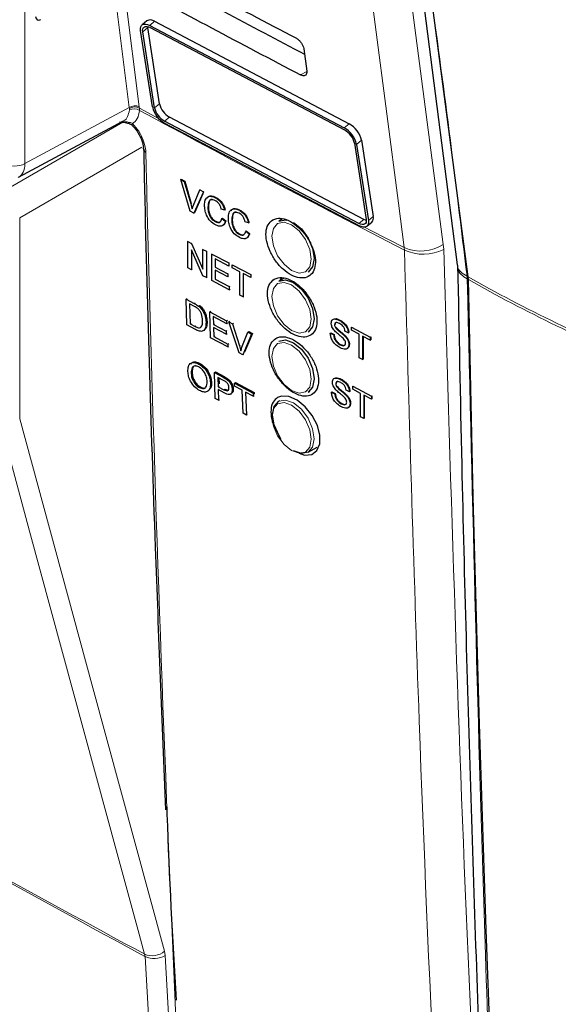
# Paper-space layout 'Blatt4' of a CAD drawing. Header units: millimetres. Extents: x 5 to 418, y 2 to 292.
# Tile 8 of 52: x 96 to 110, y 142 to 169. Entities that reach past the tile are written whole.
import ezdxf

# ---------------------------------------------------------------- set-up
doc = ezdxf.new("R2010")
doc.units = ezdxf.units.MM

psp = doc.layouts.new('Blatt4')

# ---------------------------------------------------------------- linework, layer by layer
at = {"color": 7, "linetype": 'Continuous', "lineweight": 18}
for p, q in [((95.762, 192.375), (95.762, 165.047)), ((98.599, 166.573), (98.163, 170.024)), ((98.44, 170.024), (98.873, 166.595)), ((99.291, 168.916), (99.157, 168.806)), ((99.102, 168.744), (98.968, 168.634)), ((103.427, 167.555), (103.259, 167.461)), ((95.762, 165.047), (98.599, 166.573)), ((98.603, 166.544), (98.599, 166.573)), ((98.604, 166.506), (98.603, 166.544)), ((98.873, 166.595), (98.877, 166.558)), ((98.877, 166.558), (99.4, 166.276)), ((98.877, 166.558), (98.878, 166.494)), ((99.422, 166.673), (99.288, 166.563)), ((99.693, 166.312), (99.559, 166.202)), ((95.196, 164.308), (98.43, 166.174)), ((98.4, 166.188), (98.468, 166.183)), ((104.578, 166.133), (104.444, 166.023)), ((98.946, 165.492), (95.621, 163.573)), ((104.917, 165.682), (104.783, 165.572)), ((100.275, 163.952), (100.288, 163.96)), ((95.621, 163.573), (95.621, 158.11)), ((105.237, 163.611), (105.103, 163.501)), ((104.98, 163.529), (104.846, 163.418)), ((106.079, 162.765), (106.085, 162.699)), ((107.152, 162.718), (107.141, 162.85)), ((107.787, 161.985), (107.788, 161.985)), ((107.793, 161.911), (107.792, 161.912)), ((100.369, 161.249), (100.392, 161.264)), ((100.391, 160.623), (100.413, 160.638)), ((101.595, 160.093), (101.621, 160.111)), ((101.153, 159.241), (101.18, 159.259)), ((101.173, 158.902), (101.2, 158.92)), ((99.029, 143.497), (99.019, 143.556)), ((99.579, 143.52), (99.561, 143.638)), ((99.579, 143.52), (100.359, 129.79))]:
    psp.add_line(p, q, dxfattribs=at)
at = {"color": 7, "linetype": 'Continuous', "lineweight": 25}
for p, q in [((104.752, 183.766), (107.52, 162.298)), ((107.821, 161.968), (106.001, 175.839)), ((99.082, 168.929), (98.949, 168.819)), ((99.291, 168.916), (104.578, 166.133)), ((99.229, 166.594), (98.909, 168.665)), ((99.288, 166.563), (98.968, 168.634)), ((99.102, 168.744), (99.099, 168.773)), ((99.422, 166.673), (99.102, 168.744)), ((99.157, 168.806), (104.444, 166.023)), ((99.166, 168.747), (104.453, 165.963)), ((103.349, 168.168), (103.427, 167.558)), ((104.98, 163.529), (99.693, 166.312)), ((95.588, 164.676), (98.44, 166.21)), ((98.337, 166.185), (98.52, 166.164)), ((104.846, 163.418), (99.559, 166.202)), ((104.855, 163.359), (99.569, 166.143)), ((104.724, 165.603), (105.045, 163.531)), ((104.783, 165.572), (105.103, 163.501)), ((104.917, 165.682), (105.237, 163.611)), ((99.999, 164.613), (100.013, 164.621)), ((100.013, 164.621), (100.112, 164.569)), ((100.261, 163.756), (99.999, 164.613)), ((99.999, 164.613), (100.098, 164.56)), ((100.098, 164.56), (100.112, 164.569)), ((100.098, 164.56), (100.275, 163.952)), ((100.112, 164.569), (100.288, 163.96)), ((100.345, 163.914), (100.522, 164.336)), ((100.621, 164.283), (100.36, 163.703)), ((100.604, 164.224), (100.373, 163.712)), ((100.522, 164.336), (100.534, 164.343)), ((100.522, 164.336), (100.621, 164.283)), ((100.621, 164.283), (100.633, 164.291)), ((100.946, 164.121), (100.956, 164.127)), ((100.739, 163.868), (100.752, 163.876)), ((100.36, 163.703), (100.261, 163.756)), ((100.36, 163.703), (100.373, 163.712)), ((101.196, 163.78), (101.104, 163.806)), ((101.121, 163.554), (101.135, 163.563)), ((101.121, 163.554), (101.213, 163.482)), ((101.135, 163.563), (101.226, 163.491)), ((101.196, 163.78), (101.209, 163.788)), ((101.595, 163.778), (101.604, 163.783)), ((100.939, 163.47), (100.953, 163.479)), ((101.213, 163.482), (101.226, 163.491)), ((101.387, 163.525), (101.401, 163.533)), ((101.845, 163.436), (101.753, 163.463)), ((101.845, 163.436), (101.858, 163.445)), ((102.77, 163.546), (102.665, 163.485)), ((105.064, 163.346), (105.198, 163.456)), ((101.588, 163.127), (101.601, 163.136)), ((101.77, 163.211), (101.783, 163.219)), ((101.77, 163.211), (101.861, 163.139)), ((101.783, 163.219), (101.875, 163.147)), ((101.861, 163.139), (101.875, 163.147)), ((100.197, 162.931), (100.206, 162.937)), ((100.197, 162.213), (100.197, 162.931)), ((100.197, 162.931), (100.294, 162.88)), ((100.294, 162.88), (100.302, 162.885)), ((100.294, 162.88), (100.606, 162.18)), ((100.601, 162), (100.289, 162.7)), ((100.289, 162.7), (100.289, 162.164)), ((100.606, 162.716), (100.612, 162.72)), ((100.606, 162.18), (100.606, 162.716)), ((100.606, 162.716), (100.697, 162.668)), ((100.697, 162.668), (100.703, 162.671)), ((100.697, 162.668), (100.697, 161.949)), ((100.847, 162.589), (100.852, 162.592)), ((100.847, 161.87), (100.847, 162.589)), ((100.847, 162.589), (101.306, 162.347)), ((100.289, 162.164), (100.197, 162.213)), ((101.306, 162.264), (100.939, 162.458)), ((100.939, 162.458), (100.939, 162.236)), ((100.939, 162.236), (100.951, 162.244)), ((100.939, 162.236), (101.281, 162.056)), ((101.306, 162.347), (101.309, 162.349)), ((101.306, 162.347), (101.306, 162.264)), ((101.306, 162.264), (101.311, 162.267)), ((101.398, 162.299), (101.4, 162.3)), ((101.398, 162.216), (101.398, 162.299)), ((101.398, 162.299), (101.906, 162.031)), ((101.606, 162.106), (101.398, 162.216)), ((107.52, 162.298), (107.518, 162.283)), ((100.289, 162.164), (100.315, 162.181)), ((100.697, 161.949), (100.601, 162)), ((100.697, 161.949), (100.721, 161.964)), ((101.281, 161.974), (100.939, 162.154)), ((100.939, 162.154), (100.939, 161.905)), ((101.281, 162.056), (101.291, 162.063)), ((101.281, 162.056), (101.281, 161.974)), ((101.281, 161.974), (101.293, 161.981)), ((101.606, 161.471), (101.606, 162.106)), ((101.906, 161.948), (101.698, 162.058)), ((101.698, 162.058), (101.698, 161.422)), ((101.906, 162.031), (101.907, 162.032)), ((101.906, 162.031), (101.906, 161.948)), ((101.906, 161.948), (101.909, 161.95)), ((107.821, 161.968), (107.821, 161.968)), ((107.826, 161.894), (107.821, 161.968)), ((101.322, 161.62), (100.847, 161.87)), ((100.939, 161.905), (100.959, 161.918)), ((100.939, 161.905), (101.322, 161.703)), ((101.322, 161.703), (101.341, 161.715)), ((101.322, 161.703), (101.322, 161.62)), ((102.81, 161.936), (102.665, 161.852)), ((107.826, 161.894), (107.826, 161.894)), ((101.322, 161.62), (101.343, 161.633)), ((101.698, 161.422), (101.606, 161.471)), ((101.698, 161.422), (101.717, 161.435)), ((100.149, 161.367), (100.172, 161.382)), ((100.17, 160.662), (100.149, 161.367)), ((100.149, 161.367), (100.369, 161.249)), ((100.373, 161.167), (100.242, 161.237)), ((100.242, 161.237), (100.258, 160.695)), ((100.483, 161.177), (100.507, 161.193)), ((100.579, 161.077), (100.602, 161.092)), ((100.793, 161.021), (100.818, 161.037)), ((100.814, 160.316), (100.793, 161.021)), ((100.793, 161.021), (101.248, 160.777)), ((101.25, 160.695), (100.887, 160.891)), ((100.887, 160.891), (100.893, 160.674)), ((100.4, 160.538), (100.17, 160.662)), ((100.258, 160.695), (100.28, 160.709)), ((100.258, 160.695), (100.391, 160.623)), ((100.688, 160.734), (100.711, 160.75)), ((100.893, 160.674), (100.917, 160.69)), ((100.893, 160.674), (101.232, 160.492)), ((101.248, 160.777), (101.274, 160.794)), ((101.248, 160.777), (101.25, 160.695)), ((101.25, 160.695), (101.276, 160.713)), ((101.306, 160.745), (101.333, 160.763)), ((101.587, 159.901), (101.306, 160.745)), ((101.306, 160.745), (101.405, 160.692)), ((101.405, 160.692), (101.432, 160.71)), ((101.405, 160.692), (101.595, 160.093)), ((104.184, 160.667), (104.192, 160.672)), ((104.318, 160.786), (104.322, 160.789)), ((104.649, 160.601), (104.657, 160.606)), ((101.234, 160.41), (100.895, 160.592)), ((100.895, 160.592), (100.902, 160.348)), ((100.902, 160.348), (100.926, 160.364)), ((100.902, 160.348), (101.282, 160.144)), ((101.232, 160.492), (101.257, 160.508)), ((101.232, 160.492), (101.234, 160.41)), ((101.234, 160.41), (101.259, 160.427)), ((101.665, 160.055), (101.826, 160.466)), ((101.924, 160.413), (101.685, 159.848)), ((101.952, 160.431), (101.736, 159.923)), ((101.826, 160.466), (101.853, 160.484)), ((101.826, 160.466), (101.924, 160.413)), ((101.853, 160.484), (101.952, 160.431)), ((101.924, 160.413), (101.952, 160.431)), ((104.068, 160.44), (104.082, 160.448)), ((104.068, 160.44), (104.16, 160.391)), ((104.082, 160.448), (104.173, 160.4)), ((104.16, 160.391), (104.173, 160.4)), ((104.208, 160.591), (104.217, 160.597)), ((104.462, 160.359), (104.476, 160.368)), ((104.558, 160.447), (104.467, 160.495)), ((104.558, 160.447), (104.57, 160.454)), ((104.649, 160.518), (104.649, 160.601)), ((104.649, 160.601), (105.155, 160.332)), ((104.857, 160.407), (104.649, 160.518)), ((104.857, 159.772), (104.857, 160.407)), ((105.155, 160.249), (104.948, 160.359)), ((104.948, 160.359), (104.948, 159.723)), ((104.962, 160.352), (104.962, 159.732)), ((105.155, 160.332), (105.169, 160.34)), ((105.164, 160.343), (105.169, 160.34)), ((105.169, 160.34), (105.169, 160.257)), ((101.285, 160.063), (100.814, 160.316)), ((101.282, 160.144), (101.307, 160.161)), ((101.282, 160.144), (101.285, 160.063)), ((101.285, 160.063), (101.309, 160.079)), ((104.335, 160.123), (104.349, 160.131)), ((104.575, 160.126), (104.588, 160.134)), ((105.155, 160.332), (105.155, 160.249)), ((105.155, 160.249), (105.169, 160.257)), ((101.685, 159.848), (101.587, 159.901)), ((101.685, 159.848), (101.712, 159.865)), ((100.491, 159.6), (100.518, 159.618)), ((104.948, 159.723), (104.857, 159.772)), ((104.948, 159.723), (104.962, 159.732)), ((100.286, 159.343), (100.313, 159.362)), ((100.915, 159.367), (100.942, 159.385)), ((100.937, 158.663), (100.915, 159.367)), ((100.915, 159.367), (101.153, 159.241)), ((100.942, 159.385), (101.18, 159.259)), ((100.81, 159.075), (100.837, 159.094)), ((101.163, 159.155), (101.009, 159.237)), ((101.009, 159.237), (101.017, 158.984)), ((101.017, 158.984), (101.044, 159.003)), ((101.037, 159.222), (101.042, 159.065)), ((101.249, 159.183), (101.276, 159.201)), ((101.463, 159.076), (101.49, 159.094)), ((101.466, 158.995), (101.463, 159.076)), ((101.463, 159.076), (101.97, 158.808)), ((101.49, 159.094), (101.997, 158.826)), ((104.217, 159.062), (104.224, 159.066)), ((104.35, 159.181), (104.354, 159.183)), ((104.681, 158.995), (104.689, 159)), ((100.511, 158.96), (100.538, 158.978)), ((101.017, 158.984), (101.173, 158.902)), ((101.178, 158.819), (101.019, 158.903)), ((101.019, 158.903), (101.029, 158.615)), ((101.353, 158.782), (101.383, 158.801)), ((101.403, 158.909), (101.43, 158.927)), ((101.674, 158.885), (101.466, 158.995)), ((101.694, 158.262), (101.674, 158.885)), ((101.973, 158.726), (101.765, 158.836)), ((101.765, 158.836), (101.785, 158.214)), ((101.97, 158.808), (101.997, 158.826)), ((101.97, 158.808), (101.973, 158.726)), ((101.973, 158.726), (102, 158.745)), ((101.997, 158.826), (101.999, 158.783)), ((103.465, 158.833), (103.51, 158.859)), ((104.101, 158.835), (104.114, 158.843)), ((104.101, 158.835), (104.192, 158.786)), ((104.114, 158.843), (104.205, 158.795)), ((104.192, 158.786), (104.205, 158.795)), ((104.24, 158.986), (104.249, 158.992)), ((104.494, 158.754), (104.508, 158.762)), ((104.59, 158.841), (104.499, 158.89)), ((104.59, 158.841), (104.602, 158.849)), ((104.681, 158.912), (104.681, 158.995)), ((104.681, 158.995), (105.187, 158.726)), ((104.889, 158.802), (104.681, 158.912)), ((104.889, 158.166), (104.889, 158.802)), ((105.187, 158.643), (104.98, 158.754)), ((104.98, 158.754), (104.98, 158.118)), ((104.993, 158.746), (104.993, 158.126)), ((105.187, 158.726), (105.201, 158.735)), ((105.195, 158.737), (105.201, 158.735)), ((105.201, 158.735), (105.201, 158.652)), ((101.029, 158.615), (100.937, 158.663)), ((101.029, 158.615), (101.054, 158.632)), ((102.692, 158.601), (102.665, 158.586)), ((104.368, 158.517), (104.381, 158.526)), ((104.607, 158.521), (104.62, 158.529)), ((105.187, 158.726), (105.187, 158.643)), ((105.187, 158.643), (105.201, 158.652)), ((101.785, 158.214), (101.694, 158.262)), ((101.785, 158.214), (101.81, 158.23)), ((104.98, 158.118), (104.889, 158.166)), ((104.98, 158.118), (104.993, 158.126)), ((103.465, 157.2), (103.714, 157.344))]:
    psp.add_line(p, q, dxfattribs=at)
at = {"color": 7, "linetype": 'Continuous', "lineweight": 18, "flags": 128}
for points in [[(104.31, 184.491), (105.726, 173.667), (107.141, 162.85)], [(106.079, 162.765), (105.92, 163.977), (105.286, 168.827), (103.247, 184.406)], [(98.687, 166.084), (98.684, 166.087), (98.681, 166.099), (98.684, 166.115), (98.693, 166.135)], [(103.015, 163.382), (102.81, 163.453), (102.636, 163.42), (102.52, 163.286), (102.479, 163.073), (102.52, 162.812), (102.636, 162.544), (102.81, 162.31), (103.015, 162.144), (103.22, 162.073), (103.394, 162.107), (103.51, 162.241), (103.551, 162.454), (103.51, 162.714), (103.394, 162.982), (103.22, 163.217), (103.015, 163.382)], [(104.999, 163.322), (105.17, 163.234), (106.079, 162.765)], [(103.015, 161.749), (102.81, 161.82), (102.636, 161.787), (102.52, 161.653), (102.479, 161.44), (102.52, 161.179), (102.636, 160.911), (102.81, 160.677), (103.015, 160.511), (103.22, 160.44), (103.394, 160.474), (103.51, 160.608), (103.551, 160.821), (103.51, 161.081), (103.394, 161.349), (103.22, 161.584), (103.015, 161.749)], [(103.015, 160.116), (102.81, 160.187), (102.636, 160.154), (102.52, 160.02), (102.479, 159.807), (102.52, 159.546), (102.636, 159.278), (102.81, 159.044), (103.015, 158.878), (103.22, 158.807), (103.394, 158.841), (103.51, 158.975), (103.551, 159.188), (103.51, 159.448), (103.394, 159.716), (103.22, 159.951), (103.015, 160.116)], [(103.015, 157.245), (103.22, 157.174), (103.394, 157.208), (103.51, 157.341), (103.551, 157.555), (103.51, 157.815), (103.394, 158.083), (103.22, 158.317), (103.015, 158.483), (102.81, 158.554), (102.636, 158.52), (102.52, 158.387), (102.479, 158.173), (102.52, 157.913), (102.636, 157.645), (102.81, 157.411), (103.015, 157.245)], [(102.665, 158.586), (102.848, 158.621), (103.065, 158.546), (103.281, 158.371), (103.465, 158.124), (103.587, 157.841), (103.63, 157.566), (103.587, 157.341), (103.465, 157.2), (103.465, 157.2)], [(99.019, 143.556), (98.87, 144.104), (98.274, 146.295), (95.887, 155.06), (95.079, 158.029)], [(95.621, 158.11), (97.586, 150.893), (99.561, 143.638)], [(99.809, 129.767), (99.773, 130.399), (99.629, 132.927), (99.029, 143.497)]]:
    psp.add_lwpolyline(points, dxfattribs=at)
at = {"color": 7, "linetype": 'Continuous', "lineweight": 25, "flags": 128}
for points in [[(98.909, 168.665), (98.906, 168.72), (98.914, 168.766), (98.933, 168.803), (98.963, 168.829), (99.001, 168.842), (99.048, 168.843), (99.101, 168.831), (99.157, 168.806)], [(98.968, 168.634), (98.965, 168.678), (98.972, 168.715), (98.987, 168.745), (99.011, 168.765), (99.042, 168.776), (99.079, 168.776), (99.121, 168.767), (99.166, 168.747)], [(102.665, 163.485), (102.848, 163.521), (102.889, 163.514)], [(103.065, 163.445), (103.281, 163.271), (103.465, 163.023), (103.587, 162.74), (103.63, 162.466), (103.587, 162.24), (103.465, 162.099), (103.465, 162.099)], [(105.045, 163.531), (105.047, 163.488), (105.041, 163.45), (105.025, 163.421), (105.002, 163.4), (104.971, 163.39), (104.933, 163.389), (104.891, 163.399), (104.846, 163.418)], [(105.103, 163.501), (105.107, 163.446), (105.098, 163.399), (105.079, 163.362), (105.05, 163.337), (105.011, 163.323), (104.964, 163.323), (104.912, 163.335), (104.855, 163.359)], [(105.047, 163.503), (105.025, 163.509), (104.98, 163.529)], [(102.74, 161.952), (102.726, 161.924), (102.708, 161.877)], [(102.665, 161.852), (102.848, 161.887), (103.065, 161.812)], [(103.065, 161.812), (103.281, 161.638), (103.465, 161.39), (103.587, 161.107), (103.63, 160.832), (103.587, 160.607), (103.465, 160.466), (103.465, 160.466)], [(109.697, 115.14), (109.359, 120.919), (109.051, 126.716), (108.773, 132.533), (108.524, 138.368), (108.305, 144.222), (108.116, 150.095), (107.956, 155.985), (107.826, 161.894)], [(102.665, 160.219), (102.848, 160.254), (103.065, 160.179)], [(103.065, 160.179), (103.281, 160.004), (103.465, 159.757), (103.587, 159.474), (103.63, 159.199), (103.587, 158.974), (103.465, 158.833), (103.465, 158.833)], [(102.736, 157.551), (102.665, 157.662), (102.542, 157.945), (102.499, 158.219), (102.542, 158.445), (102.665, 158.586), (102.665, 158.586)], [(103.221, 157.176), (103.37, 157.126), (103.562, 157.142), (103.706, 157.247), (103.783, 157.429), (103.787, 157.666), (103.716, 157.933), (103.578, 158.2), (103.389, 158.436), (103.169, 158.615), (102.945, 158.717), (102.741, 158.729), (102.635, 158.69), (102.635, 158.69)], [(103.465, 157.2), (103.281, 157.164), (103.065, 157.24)]]:
    psp.add_lwpolyline(points, dxfattribs=at)
at = {"color": 7, "linetype": 'Continuous', "lineweight": 25}
for centre, radius, start, end in [((99.177, 168.762), 0.192, 53.5582, 119.3318), ((99.905, 166.75), 0.694, 193.001, 240.9848), ((99.829, 166.688), 0.555, 193.002, 240.9844), ((99.962, 166.798), 0.555, 192.9999, 240.9864), ((104.107, 165.416), 0.694, 13.001, 60.9849), ((104.184, 165.478), 0.555, 12.9999, 60.9851), ((104.241, 165.526), 0.694, 13.0001, 60.9847), ((99.088, 165.457), 0.102, 183.726, 247.9794), ((105.085, 163.567), 0.158, 315.3545, 15.8843)]:
    psp.add_arc(centre, radius, start, end, dxfattribs=at)
at = {"color": 7, "linetype": 'Continuous', "lineweight": 18}
for centre, radius, start, end in [((98.756, 166.341), 0.279, 65.1117, 124.1361), ((98.752, 166.318), 0.271, 62.5825, 123.404), ((98.73, 166.258), 0.279, 57.9394, 117.0031), ((288.642, 518.045), 399.497, 241.64024, 242.8084), ((95.485, 165.598), 0.616, 242.6564, 296.7665), ((106.531, 163.799), 1.128, 246.4013, 302.7847), ((106.598, 163.807), 1.222, 245.1511, 296.9434), ((107.085, 161.897), 0.707, 1.1427, 7.0992), ((107.088, 161.9), 0.705, 0.9453, 6.9064), ((257.28, 438.139), 334.403, 238.25158, 241.75379), ((257.282, 438.069), 334.391, 238.25139, 241.75399), ((99.225, 144.026), 0.513, 246.33, 310.8193), ((99.283, 144.028), 0.589, 244.5165, 300.2404)]:
    psp.add_arc(centre, radius, start, end, dxfattribs=at)
at = {"color": 7, "linetype": 'Continuous', "lineweight": 25}
for centre, major_axis, ratio, start_param, end_param in [((370.155, 344.44), (397.9, 6.123), 0.587275, 3.951271, 3.967733), ((368.845, 331.31), (395.068, -5.869), 0.567125, 3.968913, 3.983955), ((368.844, 331.309), (395.875, -5.881), 0.567125, 3.968911, 3.985449), ((96.199, 169.132), (0.103, 0.172), 0.587369, 2.36515, 3.918493)]:
    psp.add_ellipse(centre, major_axis=major_axis, ratio=ratio, start_param=start_param, end_param=end_param, dxfattribs=at)
at = {"color": 7, "linetype": 'Continuous', "lineweight": 18}
psp.add_ellipse((95.202, 165.377), major_axis=(-0.389, 0.699), ratio=0.577293, start_param=3.119125, end_param=3.935643, dxfattribs=at)
for points, knots in [([(106.001, 175.839), (106.001, 175.839), (106.092, 175.469), (106.234, 173.378), (106.954, 168.856), (107.468, 164.615), (107.787, 161.985)], [0, 0, 0, 0, 0.000001, 0.086699, 0.43349, 1, 1, 1, 1]), ([(98.439, 166.212), (98.442, 166.213), (98.497, 166.226), (98.567, 166.321), (98.591, 166.445), (98.604, 166.506)], [0, 0, 0, 0, 0.025041, 0.512476, 1, 1, 1, 1]), ([(98.878, 166.494), (98.864, 166.413), (98.837, 166.257), (98.739, 166.175), (98.693, 166.135)], [0, 0, 0, 0, 0.5189654, 1, 1, 1, 1]), ([(98.468, 166.183), (98.516, 166.182), (98.593, 166.182), (98.665, 166.148), (98.693, 166.135)], [0, 0, 0, 0, 0.616267, 1, 1, 1, 1]), ([(98.693, 166.135), (98.751, 166.068), (98.867, 165.933), (98.989, 165.689), (99.042, 165.494), (99.048, 165.392), (99.05, 165.363)], [0, 0, 0, 0, 0.294691, 0.58934, 0.884172, 1, 1, 1, 1]), ([(99.05, 165.363), (99.053, 165.256), (99.066, 164.719), (99.123, 162.468), (99.377, 153.479), (99.825, 141.942), (100.357, 132.206), (100.521, 129.205)], [0, 0, 0, 0, 0.008809, 0.044043, 0.184982, 0.748766, 1, 1, 1, 1]), ([(107.835, 123.193), (107.808, 123.613), (107.675, 125.717), (107.147, 134.57), (106.531, 147.286), (106.208, 158.423), (106.085, 162.699)], [0, 0, 0, 0, 0.0322876, 0.1614382, 0.6780666, 1, 1, 1, 1]), ([(107.152, 162.718), (107.351, 156.087), (107.75, 142.821), (108.517, 129.766), (108.901, 123.238)], [0, 0, 0, 0, 0.4999, 1, 1, 1, 1]), ([(107.529, 162.299), (107.528, 162.284), (107.525, 162.216), (107.606, 162.1), (107.727, 162.023), (107.787, 161.985)], [0, 0, 0, 0, 0.123584, 0.561996, 1, 1, 1, 1]), ([(107.792, 161.912), (107.732, 161.95), (107.61, 162.028), (107.525, 162.166), (107.53, 162.256), (107.532, 162.287)], [0, 0, 0, 0, 0.396482, 0.793332, 1, 1, 1, 1]), ([(107.788, 161.985), (107.799, 161.979), (107.81, 161.974), (107.821, 161.968), (107.821, 161.968)], [0, 0, 0, 0, 0.9994626, 1, 1, 1, 1]), ([(107.821, 161.968), (107.821, 161.968), (109.348, 161.086), (113.336, 159.304), (118.98, 156.115), (125.029, 152.586), (128.809, 150.097), (130.699, 148.853)], [0, 0, 0, 0, 0.000001, 0.200768, 0.467178, 0.733586, 1, 1, 1, 1]), ([(107.793, 161.911), (107.937, 155.774), (108.167, 146.017), (108.692, 132.774), (109.054, 125.659), (109.235, 122.101)], [0, 0, 0, 0, 0.458837, 0.729403, 1, 1, 1, 1]), ([(107.826, 161.894), (107.826, 161.894), (107.816, 161.9), (107.804, 161.906), (107.793, 161.911)], [0, 0, 0, 0, 0.000532, 1, 1, 1, 1]), ([(130.704, 148.779), (128.814, 150.024), (125.035, 152.513), (118.986, 156.042), (113.341, 159.23), (109.353, 161.013), (107.826, 161.894), (107.826, 161.894)], [0, 0, 0, 0, 0.266419, 0.532832, 0.799248, 0.999999, 1, 1, 1, 1])]:
    psp.add_open_spline(points, degree=3, knots=knots, dxfattribs=at)
at = {"color": 7, "linetype": 'Continuous', "lineweight": 25}
for points, knots in [([(103.134, 168.463), (103.145, 168.457), (103.177, 168.439), (103.23, 168.394), (103.286, 168.326), (103.328, 168.251), (103.345, 168.198), (103.349, 168.172), (103.349, 168.168)], [0, 0, 0, 0, 0.10467, 0.317023, 0.530744, 0.746575, 0.963907, 1, 1, 1, 1]), ([(103.427, 167.558), (103.427, 167.547), (103.43, 167.515), (103.418, 167.471), (103.383, 167.44), (103.332, 167.434), (103.287, 167.447), (103.262, 167.459), (103.259, 167.461)], [0, 0, 0, 0, 0.108649, 0.32539, 0.54071, 0.753918, 0.965689, 1, 1, 1, 1]), ([(98.487, 166.164), (98.533, 166.157), (98.606, 166.145), (98.675, 166.099), (98.695, 166.074), (98.7, 166.067)], [0, 0, 0, 0, 0.543691, 0.884885, 1, 1, 1, 1]), ([(98.685, 166.083), (98.694, 166.074), (98.753, 166.018), (98.852, 165.878), (98.947, 165.679), (98.988, 165.521), (98.983, 165.463), (98.982, 165.452)], [0, 0, 0, 0, 0.050198, 0.3387465, 0.6351834, 0.9275895, 1, 1, 1, 1]), ([(98.993, 165.451), (98.998, 165.194), (99.073, 161.565), (99.261, 155.568), (99.488, 149.858), (99.583, 147.479)], [0, 0, 0, 0, 0.042529, 0.601197, 1, 1, 1, 1]), ([(100.647, 163.916), (100.651, 163.966), (100.658, 164.066), (100.73, 164.154), (100.836, 164.168), (100.909, 164.137), (100.946, 164.121)], [0, 0, 0, 0, 0.280492, 0.55957, 0.779615, 1, 1, 1, 1]), ([(100.721, 164.111), (100.732, 164.128), (100.76, 164.171), (100.851, 164.175), (100.923, 164.145), (100.959, 164.129)], [0, 0, 0, 0, 0.235895, 0.617654, 1, 1, 1, 1]), ([(100.946, 164.121), (100.978, 164.101), (101.041, 164.063), (101.119, 163.969), (101.171, 163.871), (101.188, 163.81), (101.196, 163.78)], [0, 0, 0, 0, 0.280081, 0.559449, 0.779549, 1, 1, 1, 1]), ([(100.959, 164.129), (100.991, 164.11), (101.055, 164.071), (101.133, 163.978), (101.185, 163.88), (101.201, 163.819), (101.209, 163.788)], [0, 0, 0, 0, 0.280081, 0.559449, 0.779549, 1, 1, 1, 1]), ([(100.275, 163.952), (100.282, 163.927), (100.295, 163.882), (100.306, 163.837), (100.31, 163.817)], [0, 0, 0, 0, 0.559998, 1, 1, 1, 1]), ([(100.31, 163.817), (100.316, 163.836), (100.327, 163.869), (100.34, 163.901), (100.345, 163.914)], [0, 0, 0, 0, 0.5599724, 1, 1, 1, 1]), ([(100.948, 163.383), (100.899, 163.413), (100.802, 163.472), (100.7, 163.635), (100.655, 163.787), (100.65, 163.873), (100.647, 163.916)], [0, 0, 0, 0, 0.279955, 0.558088, 0.778912, 1, 1, 1, 1]), ([(100.942, 164.04), (100.919, 164.051), (100.873, 164.071), (100.812, 164.065), (100.749, 164.01), (100.743, 163.927), (100.739, 163.868)], [0, 0, 0, 0, 0.187223, 0.373906, 0.560736, 1, 1, 1, 1]), ([(100.739, 163.868), (100.74, 163.828), (100.744, 163.75), (100.782, 163.626), (100.857, 163.524), (100.912, 163.488), (100.939, 163.47)], [0, 0, 0, 0, 0.281245, 0.560716, 0.780138, 1, 1, 1, 1]), ([(100.857, 164.071), (100.847, 164.071), (100.817, 164.071), (100.763, 164.016), (100.757, 163.934), (100.752, 163.876)], [0, 0, 0, 0, 0.128288, 0.388412, 1, 1, 1, 1]), ([(100.752, 163.876), (100.754, 163.837), (100.758, 163.758), (100.795, 163.635), (100.871, 163.533), (100.925, 163.497), (100.953, 163.479)], [0, 0, 0, 0, 0.281245, 0.560716, 0.780138, 1, 1, 1, 1]), ([(101.104, 163.806), (101.097, 163.833), (101.083, 163.885), (101.043, 163.957), (100.992, 164.01), (100.958, 164.03), (100.942, 164.04)], [0, 0, 0, 0, 0.280553, 0.559739, 0.779654, 1, 1, 1, 1]), ([(101.296, 163.573), (101.299, 163.623), (101.306, 163.722), (101.378, 163.811), (101.485, 163.825), (101.558, 163.793), (101.595, 163.778)], [0, 0, 0, 0, 0.280492, 0.55957, 0.779616, 1, 1, 1, 1]), ([(101.369, 163.768), (101.38, 163.784), (101.409, 163.828), (101.499, 163.831), (101.572, 163.801), (101.608, 163.786)], [0, 0, 0, 0, 0.2358957, 0.6176532, 1, 1, 1, 1]), ([(100.939, 163.47), (100.964, 163.46), (101.014, 163.439), (101.09, 163.46), (101.109, 163.518), (101.121, 163.554)], [0, 0, 0, 0, 0.280711, 0.560905, 1, 1, 1, 1]), ([(101.596, 163.04), (101.548, 163.069), (101.451, 163.128), (101.348, 163.292), (101.304, 163.444), (101.298, 163.53), (101.296, 163.573)], [0, 0, 0, 0, 0.2799553, 0.5580877, 0.7789117, 1, 1, 1, 1]), ([(101.59, 163.697), (101.567, 163.707), (101.521, 163.728), (101.46, 163.722), (101.397, 163.667), (101.391, 163.583), (101.387, 163.525)], [0, 0, 0, 0, 0.187224, 0.373906, 0.560736, 1, 1, 1, 1]), ([(101.506, 163.728), (101.496, 163.728), (101.465, 163.727), (101.412, 163.673), (101.405, 163.591), (101.401, 163.533)], [0, 0, 0, 0, 0.128287, 0.388412, 1, 1, 1, 1]), ([(101.753, 163.463), (101.746, 163.489), (101.732, 163.541), (101.691, 163.614), (101.641, 163.667), (101.607, 163.687), (101.59, 163.697)], [0, 0, 0, 0, 0.2805534, 0.5597384, 0.7796541, 1, 1, 1, 1]), ([(101.595, 163.778), (101.626, 163.758), (101.69, 163.719), (101.768, 163.626), (101.82, 163.528), (101.836, 163.467), (101.845, 163.436)], [0, 0, 0, 0, 0.280081, 0.559449, 0.779549, 1, 1, 1, 1]), ([(101.608, 163.786), (101.64, 163.767), (101.703, 163.728), (101.781, 163.635), (101.833, 163.536), (101.85, 163.475), (101.858, 163.445)], [0, 0, 0, 0, 0.280081, 0.559449, 0.779549, 1, 1, 1, 1]), ([(102.503, 163.517), (102.456, 163.479), (102.363, 163.402), (102.309, 163.191), (102.327, 162.937), (102.421, 162.659), (102.578, 162.392), (102.783, 162.165), (103.011, 162.005), (103.237, 161.928), (103.436, 161.945), (103.583, 162.052), (103.664, 162.238), (103.669, 162.481), (103.598, 162.755), (103.458, 163.028), (103.266, 163.27), (103.042, 163.454), (102.813, 163.558), (102.628, 163.572), (102.538, 163.532), (102.503, 163.517)], [0, 0, 0, 0, 0.0535723, 0.1071443, 0.1607313, 0.2143785, 0.2681024, 0.3218879, 0.3756949, 0.4294731, 0.4831833, 0.5368141, 0.590389, 0.6439578, 0.6975745, 0.751273, 0.8050494, 0.8588637, 0.9126586, 0.9663868, 1, 1, 1, 1]), ([(101.213, 163.482), (101.202, 163.451), (101.18, 163.389), (101.112, 163.345), (101.03, 163.346), (100.975, 163.37), (100.948, 163.383)], [0, 0, 0, 0, 0.280256, 0.559546, 0.779589, 1, 1, 1, 1]), ([(100.953, 163.479), (100.978, 163.467), (101.021, 163.448), (101.053, 163.461), (101.065, 163.466)], [0, 0, 0, 0, 0.604662, 1, 1, 1, 1]), ([(101.226, 163.491), (101.215, 163.46), (101.193, 163.4), (101.147, 163.358), (101.114, 163.359), (101.114, 163.359)], [0, 0, 0, 0, 0.4942791, 0.9868548, 1, 1, 1, 1]), ([(101.387, 163.525), (101.389, 163.485), (101.393, 163.406), (101.43, 163.283), (101.506, 163.181), (101.56, 163.145), (101.588, 163.127)], [0, 0, 0, 0, 0.281245, 0.5607159, 0.780138, 1, 1, 1, 1]), ([(101.401, 163.533), (101.403, 163.494), (101.406, 163.415), (101.444, 163.291), (101.519, 163.19), (101.574, 163.154), (101.601, 163.136)], [0, 0, 0, 0, 0.281245, 0.560716, 0.780138, 1, 1, 1, 1]), ([(101.588, 163.127), (101.613, 163.117), (101.663, 163.096), (101.738, 163.116), (101.758, 163.175), (101.77, 163.211)], [0, 0, 0, 0, 0.280711, 0.560905, 1, 1, 1, 1]), ([(101.861, 163.139), (101.851, 163.108), (101.829, 163.046), (101.761, 163.002), (101.678, 163.002), (101.624, 163.027), (101.596, 163.04)], [0, 0, 0, 0, 0.280256, 0.559546, 0.779589, 1, 1, 1, 1]), ([(101.601, 163.136), (101.627, 163.124), (101.669, 163.104), (101.701, 163.118), (101.714, 163.123)], [0, 0, 0, 0, 0.604662, 1, 1, 1, 1]), ([(101.875, 163.147), (101.864, 163.117), (101.841, 163.057), (101.795, 163.015), (101.763, 163.016), (101.762, 163.016)], [0, 0, 0, 0, 0.494279, 0.986854, 1, 1, 1, 1]), ([(107.532, 162.287), (107.567, 160.48), (107.663, 155.542), (107.883, 147.547), (108.218, 138.158), (108.577, 129.802), (108.861, 124.532), (108.973, 122.449)], [0, 0, 0, 0, 0.134658, 0.368046, 0.598741, 0.841395, 1, 1, 1, 1]), ([(102.544, 161.907), (102.498, 161.869), (102.405, 161.792), (102.351, 161.581), (102.37, 161.327), (102.464, 161.05), (102.622, 160.784), (102.827, 160.557), (103.055, 160.397), (103.281, 160.321), (103.478, 160.338), (103.626, 160.445), (103.706, 160.631), (103.711, 160.874), (103.639, 161.147), (103.499, 161.419), (103.306, 161.661), (103.082, 161.845), (102.854, 161.947), (102.669, 161.962), (102.579, 161.922), (102.544, 161.907)], [0, 0, 0, 0, 0.0535691, 0.1071378, 0.1607248, 0.2143765, 0.2681074, 0.3218995, 0.3757097, 0.4294864, 0.483191, 0.5368144, 0.5903836, 0.6439506, 0.6975706, 0.7512757, 0.8050595, 0.8588784, 0.912673, 0.9663964, 1, 1, 1, 1]), ([(100.369, 161.249), (100.391, 161.237), (100.429, 161.216), (100.467, 161.189), (100.483, 161.177)], [0, 0, 0, 0, 0.5601734, 1, 1, 1, 1]), ([(100.48, 161.095), (100.46, 161.111), (100.425, 161.139), (100.389, 161.158), (100.373, 161.167)], [0, 0, 0, 0, 0.559254, 1, 1, 1, 1]), ([(100.483, 161.177), (100.503, 161.161), (100.537, 161.132), (100.566, 161.094), (100.579, 161.077)], [0, 0, 0, 0, 0.559845, 1, 1, 1, 1]), ([(100.511, 161.195), (100.53, 161.179), (100.564, 161.15), (100.593, 161.112), (100.606, 161.095)], [0, 0, 0, 0, 0.559848, 1, 1, 1, 1]), ([(100.597, 160.785), (100.592, 160.842), (100.586, 160.922), (100.532, 161.034), (100.497, 161.075), (100.48, 161.095)], [0, 0, 0, 0, 0.559149, 0.78004, 1, 1, 1, 1]), ([(100.579, 161.077), (100.598, 161.045), (100.637, 160.982), (100.677, 160.861), (100.684, 160.782), (100.688, 160.734)], [0, 0, 0, 0, 0.279769, 0.559929, 1, 1, 1, 1]), ([(100.606, 161.095), (100.625, 161.063), (100.665, 161), (100.704, 160.879), (100.711, 160.8), (100.715, 160.752)], [0, 0, 0, 0, 0.279769, 0.559929, 1, 1, 1, 1]), ([(100.391, 160.623), (100.422, 160.606), (100.478, 160.577), (100.522, 160.587), (100.542, 160.591)], [0, 0, 0, 0, 0.561861, 1, 1, 1, 1]), ([(100.688, 160.734), (100.686, 160.685), (100.683, 160.585), (100.621, 160.488), (100.512, 160.483), (100.438, 160.52), (100.4, 160.538)], [0, 0, 0, 0, 0.28084, 0.559952, 0.779068, 1, 1, 1, 1]), ([(100.542, 160.591), (100.562, 160.619), (100.599, 160.668), (100.597, 160.749), (100.597, 160.785)], [0, 0, 0, 0, 0.557453, 1, 1, 1, 1]), ([(100.715, 160.752), (100.716, 160.7), (100.716, 160.619), (100.677, 160.575), (100.663, 160.559)], [0, 0, 0, 0, 0.648601, 1, 1, 1, 1]), ([(104.093, 160.709), (104.095, 160.73), (104.1, 160.772), (104.132, 160.813), (104.202, 160.835), (104.27, 160.806), (104.318, 160.786)], [0, 0, 0, 0, 0.187028, 0.374124, 0.56114, 1, 1, 1, 1]), ([(104.189, 160.503), (104.174, 160.52), (104.145, 160.553), (104.104, 160.626), (104.097, 160.677), (104.093, 160.709)], [0, 0, 0, 0, 0.281445, 0.562273, 1, 1, 1, 1]), ([(104.171, 160.824), (104.179, 160.828), (104.223, 160.845), (104.282, 160.817), (104.331, 160.795)], [0, 0, 0, 0, 0.1810807, 1, 1, 1, 1]), ([(104.322, 160.701), (104.304, 160.71), (104.269, 160.727), (104.222, 160.732), (104.19, 160.71), (104.186, 160.681), (104.184, 160.667)], [0, 0, 0, 0, 0.2812903, 0.56082, 0.7806799, 1, 1, 1, 1]), ([(104.184, 160.667), (104.186, 160.653), (104.188, 160.628), (104.202, 160.602), (104.208, 160.591)], [0, 0, 0, 0, 0.559616, 1, 1, 1, 1]), ([(104.225, 160.728), (104.218, 160.724), (104.202, 160.715), (104.199, 160.69), (104.198, 160.675)], [0, 0, 0, 0, 0.393465, 1, 1, 1, 1]), ([(104.318, 160.786), (104.35, 160.767), (104.414, 160.728), (104.497, 160.639), (104.548, 160.536), (104.554, 160.476), (104.558, 160.447)], [0, 0, 0, 0, 0.280797, 0.560151, 0.779877, 1, 1, 1, 1]), ([(104.467, 160.495), (104.463, 160.518), (104.456, 160.565), (104.404, 160.651), (104.353, 160.682), (104.322, 160.701)], [0, 0, 0, 0, 0.281097, 0.560288, 1, 1, 1, 1]), ([(104.331, 160.795), (104.364, 160.775), (104.428, 160.737), (104.51, 160.648), (104.561, 160.544), (104.568, 160.485), (104.571, 160.455)], [0, 0, 0, 0, 0.280797, 0.560151, 0.779877, 1, 1, 1, 1]), ([(102.588, 160.298), (102.542, 160.26), (102.45, 160.183), (102.396, 159.973), (102.416, 159.719), (102.51, 159.442), (102.668, 159.177), (102.873, 158.951), (103.101, 158.791), (103.326, 158.715), (103.524, 158.732), (103.67, 158.839), (103.75, 159.024), (103.754, 159.267), (103.682, 159.54), (103.542, 159.812), (103.349, 160.053), (103.125, 160.236), (102.897, 160.339), (102.712, 160.353), (102.623, 160.313), (102.588, 160.298)], [0, 0, 0, 0, 0.053566, 0.107131, 0.160719, 0.214375, 0.268113, 0.321912, 0.375725, 0.4295, 0.483199, 0.536815, 0.590378, 0.643944, 0.697567, 0.751279, 0.80507, 0.858894, 0.912688, 0.966406, 1, 1, 1, 1]), ([(104.339, 160.038), (104.302, 160.06), (104.226, 160.104), (104.132, 160.215), (104.078, 160.336), (104.072, 160.405), (104.068, 160.44)], [0, 0, 0, 0, 0.280814, 0.559563, 0.77962, 1, 1, 1, 1]), ([(104.16, 160.391), (104.163, 160.362), (104.171, 160.303), (104.219, 160.218), (104.277, 160.158), (104.316, 160.134), (104.335, 160.123)], [0, 0, 0, 0, 0.280632, 0.558675, 0.779197, 1, 1, 1, 1]), ([(104.173, 160.4), (104.177, 160.37), (104.184, 160.312), (104.232, 160.227), (104.291, 160.167), (104.33, 160.143), (104.349, 160.131)], [0, 0, 0, 0, 0.2806318, 0.5586745, 0.7791974, 1, 1, 1, 1]), ([(104.414, 160.303), (104.389, 160.326), (104.347, 160.363), (104.287, 160.412), (104.237, 160.454), (104.205, 160.487), (104.189, 160.503)], [0, 0, 0, 0, 0.3399395, 0.5600248, 0.7800822, 1, 1, 1, 1]), ([(104.208, 160.591), (104.235, 160.561), (104.28, 160.512), (104.349, 160.459), (104.406, 160.412), (104.444, 160.377), (104.462, 160.359)], [0, 0, 0, 0, 0.338408, 0.558974, 0.779536, 1, 1, 1, 1]), ([(104.221, 160.6), (104.249, 160.57), (104.294, 160.521), (104.362, 160.468), (104.42, 160.42), (104.457, 160.385), (104.476, 160.368)], [0, 0, 0, 0, 0.338408, 0.558974, 0.779535, 1, 1, 1, 1]), ([(104.462, 160.359), (104.479, 160.341), (104.514, 160.303), (104.551, 160.239), (104.571, 160.178), (104.573, 160.143), (104.575, 160.126)], [0, 0, 0, 0, 0.280372, 0.559909, 0.779859, 1, 1, 1, 1]), ([(104.476, 160.368), (104.493, 160.349), (104.527, 160.312), (104.564, 160.248), (104.585, 160.186), (104.587, 160.152), (104.588, 160.134)], [0, 0, 0, 0, 0.28037, 0.559909, 0.779859, 1, 1, 1, 1]), ([(101.595, 160.093), (101.602, 160.068), (101.616, 160.023), (101.628, 159.979), (101.633, 159.96)], [0, 0, 0, 0, 0.559998, 1, 1, 1, 1]), ([(104.335, 160.123), (104.355, 160.114), (104.394, 160.096), (104.444, 160.096), (104.477, 160.122), (104.481, 160.154), (104.483, 160.169)], [0, 0, 0, 0, 0.280918, 0.560813, 0.780502, 1, 1, 1, 1]), ([(104.575, 160.126), (104.569, 160.094), (104.559, 160.029), (104.471, 159.984), (104.389, 160.017), (104.339, 160.038)], [0, 0, 0, 0, 0.279942, 0.56008, 1, 1, 1, 1]), ([(104.349, 160.131), (104.368, 160.123), (104.406, 160.106), (104.45, 160.101), (104.464, 160.115), (104.466, 160.117)], [0, 0, 0, 0, 0.450089, 0.898541, 1, 1, 1, 1]), ([(104.483, 160.169), (104.482, 160.182), (104.48, 160.208), (104.456, 160.259), (104.43, 160.286), (104.414, 160.303)], [0, 0, 0, 0, 0.280089, 0.559971, 1, 1, 1, 1]), ([(104.588, 160.134), (104.584, 160.1), (104.577, 160.044), (104.534, 160.028), (104.517, 160.022)], [0, 0, 0, 0, 0.594267, 1, 1, 1, 1]), ([(101.633, 159.96), (101.639, 159.978), (101.648, 160.011), (101.66, 160.042), (101.665, 160.055)], [0, 0, 0, 0, 0.559972, 1, 1, 1, 1]), ([(100.195, 159.393), (100.196, 159.444), (100.199, 159.546), (100.271, 159.634), (100.377, 159.651), (100.453, 159.617), (100.491, 159.6)], [0, 0, 0, 0, 0.28057, 0.559574, 0.779561, 1, 1, 1, 1]), ([(100.274, 159.599), (100.285, 159.616), (100.313, 159.66), (100.405, 159.667), (100.48, 159.635), (100.518, 159.618)], [0, 0, 0, 0, 0.245345, 0.622284, 1, 1, 1, 1]), ([(100.494, 159.519), (100.458, 159.533), (100.385, 159.561), (100.289, 159.507), (100.287, 159.406), (100.286, 159.343)], [0, 0, 0, 0, 0.280128, 0.559653, 1, 1, 1, 1]), ([(100.404, 159.558), (100.381, 159.55), (100.312, 159.526), (100.313, 159.427), (100.313, 159.362)], [0, 0, 0, 0, 0.345992, 1, 1, 1, 1]), ([(100.491, 159.6), (100.539, 159.569), (100.634, 159.506), (100.743, 159.351), (100.798, 159.201), (100.806, 159.117), (100.81, 159.075)], [0, 0, 0, 0, 0.2795643, 0.5585843, 0.779087, 1, 1, 1, 1]), ([(100.518, 159.618), (100.566, 159.587), (100.661, 159.524), (100.77, 159.369), (100.825, 159.219), (100.833, 159.136), (100.837, 159.094)], [0, 0, 0, 0, 0.279564, 0.558584, 0.779087, 1, 1, 1, 1]), ([(100.514, 158.879), (100.467, 158.909), (100.373, 158.97), (100.266, 159.122), (100.208, 159.269), (100.199, 159.352), (100.195, 159.393)], [0, 0, 0, 0, 0.2796, 0.558765, 0.77931, 1, 1, 1, 1]), ([(100.286, 159.343), (100.29, 159.305), (100.296, 159.227), (100.352, 159.108), (100.429, 159.012), (100.483, 158.977), (100.511, 158.96)], [0, 0, 0, 0, 0.280657, 0.559885, 0.779849, 1, 1, 1, 1]), ([(100.313, 159.362), (100.317, 159.323), (100.323, 159.245), (100.379, 159.126), (100.456, 159.03), (100.51, 158.995), (100.538, 158.978)], [0, 0, 0, 0, 0.280657, 0.559885, 0.779849, 1, 1, 1, 1]), ([(100.718, 159.125), (100.715, 159.164), (100.708, 159.243), (100.656, 159.366), (100.577, 159.465), (100.522, 159.501), (100.494, 159.519)], [0, 0, 0, 0, 0.280797, 0.560068, 0.779984, 1, 1, 1, 1]), ([(100.511, 158.96), (100.546, 158.946), (100.617, 158.918), (100.688, 158.96), (100.717, 159.036), (100.718, 159.095), (100.718, 159.125)], [0, 0, 0, 0, 0.2791, 0.558192, 0.778806, 1, 1, 1, 1]), ([(100.81, 159.075), (100.807, 159.026), (100.802, 158.927), (100.731, 158.842), (100.625, 158.831), (100.551, 158.863), (100.514, 158.879)], [0, 0, 0, 0, 0.2803532, 0.5595022, 0.7796353, 1, 1, 1, 1]), ([(100.837, 159.094), (100.837, 159.041), (100.837, 158.965), (100.796, 158.927), (100.783, 158.915)], [0, 0, 0, 0, 0.684482, 1, 1, 1, 1]), ([(101.153, 159.241), (101.171, 159.231), (101.203, 159.214), (101.235, 159.192), (101.249, 159.183)], [0, 0, 0, 0, 0.560101, 1, 1, 1, 1]), ([(101.238, 159.109), (101.224, 159.119), (101.2, 159.136), (101.175, 159.149), (101.163, 159.155)], [0, 0, 0, 0, 0.559583, 1, 1, 1, 1]), ([(101.18, 159.259), (101.198, 159.249), (101.23, 159.232), (101.262, 159.211), (101.276, 159.201)], [0, 0, 0, 0, 0.560102, 1, 1, 1, 1]), ([(101.312, 158.955), (101.311, 158.969), (101.308, 158.998), (101.291, 159.042), (101.267, 159.082), (101.248, 159.1), (101.238, 159.109)], [0, 0, 0, 0, 0.280261, 0.560077, 0.78015, 1, 1, 1, 1]), ([(101.249, 159.183), (101.273, 159.164), (101.32, 159.127), (101.37, 159.047), (101.397, 158.972), (101.401, 158.93), (101.403, 158.909)], [0, 0, 0, 0, 0.280014, 0.558911, 0.779396, 1, 1, 1, 1]), ([(101.276, 159.201), (101.3, 159.183), (101.347, 159.145), (101.397, 159.066), (101.424, 158.991), (101.428, 158.948), (101.43, 158.927)], [0, 0, 0, 0, 0.280013, 0.558911, 0.779395, 1, 1, 1, 1]), ([(104.125, 159.104), (104.128, 159.125), (104.132, 159.167), (104.164, 159.208), (104.234, 159.23), (104.302, 159.201), (104.35, 159.181)], [0, 0, 0, 0, 0.187029, 0.374124, 0.56114, 1, 1, 1, 1]), ([(104.221, 158.897), (104.206, 158.914), (104.177, 158.948), (104.136, 159.021), (104.129, 159.072), (104.125, 159.104)], [0, 0, 0, 0, 0.281446, 0.562273, 1, 1, 1, 1]), ([(104.203, 159.219), (104.211, 159.223), (104.255, 159.24), (104.315, 159.212), (104.364, 159.189)], [0, 0, 0, 0, 0.180836, 1, 1, 1, 1]), ([(104.354, 159.096), (104.336, 159.105), (104.301, 159.122), (104.254, 159.127), (104.222, 159.105), (104.219, 159.076), (104.217, 159.062)], [0, 0, 0, 0, 0.28129, 0.56082, 0.78068, 1, 1, 1, 1]), ([(104.217, 159.062), (104.218, 159.048), (104.22, 159.023), (104.234, 158.997), (104.24, 158.986)], [0, 0, 0, 0, 0.559616, 1, 1, 1, 1]), ([(104.257, 159.123), (104.251, 159.119), (104.234, 159.11), (104.232, 159.085), (104.23, 159.07)], [0, 0, 0, 0, 0.3937915, 1, 1, 1, 1]), ([(104.35, 159.181), (104.382, 159.162), (104.446, 159.123), (104.529, 159.034), (104.58, 158.93), (104.586, 158.871), (104.59, 158.841)], [0, 0, 0, 0, 0.280797, 0.560151, 0.779877, 1, 1, 1, 1]), ([(104.499, 158.89), (104.495, 158.913), (104.488, 158.96), (104.436, 159.046), (104.385, 159.077), (104.354, 159.096)], [0, 0, 0, 0, 0.281097, 0.560287, 1, 1, 1, 1]), ([(104.364, 159.189), (104.396, 159.17), (104.46, 159.132), (104.542, 159.042), (104.593, 158.939), (104.6, 158.88), (104.603, 158.85)], [0, 0, 0, 0, 0.280797, 0.560151, 0.779877, 1, 1, 1, 1]), ([(100.538, 158.978), (100.575, 158.959), (100.619, 158.938), (100.646, 158.954), (100.649, 158.956)], [0, 0, 0, 0, 0.876395, 1, 1, 1, 1]), ([(101.173, 158.902), (101.193, 158.892), (101.233, 158.872), (101.285, 158.87), (101.31, 158.905), (101.311, 158.938), (101.312, 158.955)], [0, 0, 0, 0, 0.281401, 0.559753, 0.779356, 1, 1, 1, 1]), ([(101.403, 158.909), (101.401, 158.876), (101.396, 158.809), (101.317, 158.751), (101.231, 158.793), (101.178, 158.819)], [0, 0, 0, 0, 0.280751, 0.559708, 1, 1, 1, 1]), ([(101.2, 158.92), (101.22, 158.911), (101.258, 158.893), (101.302, 158.884), (101.312, 158.898), (101.313, 158.899)], [0, 0, 0, 0, 0.486336, 0.967404, 1, 1, 1, 1]), ([(101.43, 158.927), (101.429, 158.892), (101.428, 158.836), (101.391, 158.817), (101.378, 158.81)], [0, 0, 0, 0, 0.635254, 1, 1, 1, 1]), ([(104.372, 158.432), (104.334, 158.455), (104.259, 158.499), (104.164, 158.609), (104.111, 158.731), (104.104, 158.8), (104.101, 158.835)], [0, 0, 0, 0, 0.280813, 0.559563, 0.77962, 1, 1, 1, 1]), ([(104.192, 158.786), (104.195, 158.757), (104.203, 158.698), (104.251, 158.613), (104.309, 158.553), (104.348, 158.529), (104.368, 158.517)], [0, 0, 0, 0, 0.280632, 0.558675, 0.779197, 1, 1, 1, 1]), ([(104.205, 158.795), (104.209, 158.765), (104.216, 158.707), (104.264, 158.621), (104.323, 158.561), (104.362, 158.538), (104.381, 158.526)], [0, 0, 0, 0, 0.280632, 0.558675, 0.779197, 1, 1, 1, 1]), ([(104.446, 158.698), (104.421, 158.721), (104.379, 158.758), (104.319, 158.807), (104.269, 158.849), (104.237, 158.881), (104.221, 158.897)], [0, 0, 0, 0, 0.339939, 0.560025, 0.780083, 1, 1, 1, 1]), ([(104.24, 158.986), (104.267, 158.956), (104.312, 158.907), (104.381, 158.854), (104.439, 158.807), (104.476, 158.772), (104.494, 158.754)], [0, 0, 0, 0, 0.338408, 0.558974, 0.779535, 1, 1, 1, 1]), ([(104.253, 158.994), (104.281, 158.965), (104.326, 158.916), (104.395, 158.862), (104.452, 158.815), (104.489, 158.78), (104.508, 158.762)], [0, 0, 0, 0, 0.338409, 0.558974, 0.779535, 1, 1, 1, 1]), ([(104.494, 158.754), (104.511, 158.735), (104.546, 158.698), (104.583, 158.634), (104.603, 158.572), (104.605, 158.538), (104.607, 158.521)], [0, 0, 0, 0, 0.2803717, 0.5599089, 0.7798587, 1, 1, 1, 1]), ([(104.508, 158.762), (104.525, 158.744), (104.559, 158.706), (104.596, 158.642), (104.617, 158.581), (104.619, 158.546), (104.62, 158.529)], [0, 0, 0, 0, 0.280371, 0.559909, 0.779859, 1, 1, 1, 1]), ([(102.635, 158.69), (102.589, 158.652), (102.497, 158.576), (102.443, 158.365), (102.465, 158.113), (102.535, 157.886), (102.613, 157.762), (102.637, 157.724)], [0, 0, 0, 0, 0.225184, 0.450366, 0.675654, 0.901251, 1, 1, 1, 1]), ([(104.368, 158.517), (104.387, 158.508), (104.426, 158.491), (104.476, 158.49), (104.509, 158.517), (104.513, 158.548), (104.515, 158.564)], [0, 0, 0, 0, 0.280917, 0.560813, 0.780502, 1, 1, 1, 1]), ([(104.607, 158.521), (104.601, 158.488), (104.591, 158.424), (104.503, 158.379), (104.421, 158.412), (104.372, 158.432)], [0, 0, 0, 0, 0.279942, 0.560079, 1, 1, 1, 1]), ([(104.381, 158.526), (104.4, 158.517), (104.438, 158.5), (104.482, 158.495), (104.496, 158.509), (104.498, 158.512)], [0, 0, 0, 0, 0.450204, 0.898773, 1, 1, 1, 1]), ([(104.515, 158.564), (104.514, 158.577), (104.512, 158.603), (104.488, 158.653), (104.462, 158.681), (104.446, 158.698)], [0, 0, 0, 0, 0.280089, 0.559971, 1, 1, 1, 1]), ([(104.62, 158.529), (104.616, 158.495), (104.609, 158.438), (104.566, 158.423), (104.549, 158.417)], [0, 0, 0, 0, 0.59403, 1, 1, 1, 1]), ([(99.881, 142.309), (99.786, 143.984), (99.687, 145.725), (99.63, 147.492), (99.628, 147.559)], [0, 0, 0, 0, 0.962321, 1, 1, 1, 1])]:
    psp.add_open_spline(points, degree=3, knots=knots, dxfattribs=at)

doc.saveas('drawing.dxf')
